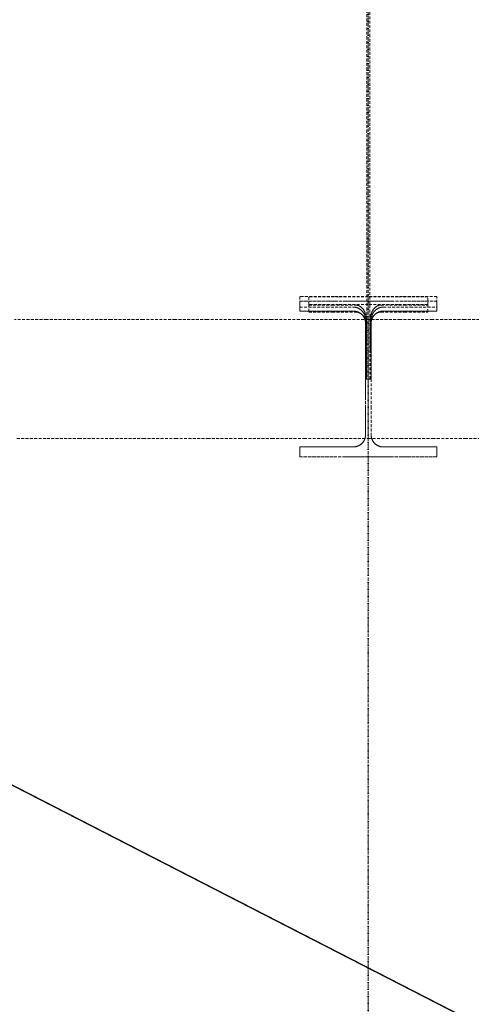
# Model space of a CAD drawing. Header units: millimetres. Extents: x -176817 to 571382, y -58489 to 156123.
# Tile 58 of 256: x -29508 to -28521, y -11348 to -9195. Entities that reach past the tile are written whole.
import ezdxf

# ---------------------------------------------------------------- set-up
doc = ezdxf.new("R2010")
doc.units = ezdxf.units.MM
doc.header["$LTSCALE"] = 0.2
doc.linetypes.add('DASHDOT', pattern=[25.4, 12.7, -6.35, 0, -6.35])
doc.linetypes.add('HIDDEN', pattern=[9.525, 6.35, -3.175])
doc.layers.get('0').update_dxf_attribs({"lineweight": 13})
doc.layers.get('Defpoints').update_dxf_attribs({"lineweight": 13})
for name, color, linetype, lineweight in [('-A Siatka', 30, 'Continuous', 35), ('-AAA Podkład', 252, 'Continuous', 13), ('-AAA Widok', 2, 'Continuous', 30), ('-AAA Wymiar', 1, 'Continuous', 18)]:
    doc.layers.add(name, color=color, linetype=linetype, lineweight=lineweight)
doc.styles.add('WYMIARY', font='ROMANS.shx', dxfattribs={"width": 0.75, "oblique": 15})
doc.dimstyles.new('1 do 100', dxfattribs={"dimscale": 100, "dimtxt": 2, "dimasz": 2.5, "dimexe": 1.25, "dimexo": 0.625, "dimtad": 1, "dimdec": 0, "dimtxsty": 'WYMIARY', "dimcen": 2.5, "dimclrd": 256, "dimclre": 256, "dimclrt": 2, "dimadec": 0, "dimazin": 0, "dimtfac": 1, "dimtdec": 0, "dimtmove": 0, "dimatfit": 3, "dimfxl": 1.25, "dimlwd": -1, "dimlwe": -1, "dimarcsym": 0})

# ---------------------------------------------------------------- blocks, each defined once
blk = doc.blocks.new('*D9')
at = {"layer": '-AAA Wymiar', "transparency": 16777216}
for p, q in [((-19745.8, -45733.6), (-19745.8, 19037.7)), ((-28477.9, 18912.7), (-19995.8, 18912.7)), ((-28727.9, 18850.2), (-28727.9, 18787.7))]:
    blk.add_line(p, q, dxfattribs=at)
for points in [[(-28477.9, 18954.4), (-28477.9, 18871), (-28727.9, 18912.7)], [(-19995.8, 18954.4), (-19995.8, 18871), (-19745.8, 18912.7)]]:
    blk.add_solid(points, dxfattribs=at)
at = {"layer": 'Defpoints', "color": 0, "transparency": 16777216}
for p in [(-28727.9, 18912.7), (-19745.8, 18912.7), (-19745.8, -45796.1)]:
    blk.add_point(p, dxfattribs=at)
at = {"layer": '-AAA Wymiar', "color": 2, "transparency": 16777216, "insert": (-24236.9, 19075.2), "char_height": 200, "attachment_point": 5, "style": 'WYMIARY'}
blk.add_mtext('8982', dxfattribs=at)
blk = doc.blocks.new('Podkład rev.B')
at = {"layer": '-AAA Podkład', "linetype": 'HIDDEN', "ltscale": 5}
blk.add_line((26350, 2544.3, 0), (26350, -48454.9, 0), dxfattribs=at)
for points in [[(26347, -26847.3), (26347, -26915.3), (26347, -26983.4), (26347, -27051.4), (26347, -27119.5), (26347, -27187.5), (26347, -27255.6), (26347, -27323.7), (26347, -27391.7), (26347, -27459.8), (26347, -27527.8), (26347, -27595.9), (26347, -27663.9), (26353, -27663.9), (26353, -27595.9), (26353, -27527.8), (26353, -27459.8), (26353, -27391.7), (26353, -27323.7), (26353, -27255.6), (26353, -27187.5), (26353, -27119.5), (26353, -27051.4), (26353, -26983.4), (26353, -26915.3), (26353, -26847.3)], [(26356, -27663.9), (26356, -27599.6), (26356, -27535.2), (26356, -27534.5), (26356, -27533.8), (26356.1, -27533.1), (26356.1, -27532.5), (26356.2, -27531.8), (26356.3, -27531.1), (26356.4, -27530.4), (26356.5, -27529.8), (26356.6, -27529.1), (26356.8, -27528.4), (26356.9, -27527.8), (26357.1, -27527.1), (26357.3, -27526.4), (26357.5, -27525.8), (26357.7, -27525.1), (26358, -27524.5), (26358.2, -27523.9), (26358.5, -27523.2), (26358.7, -27522.6), (26359, -27522), (26359.3, -27521.4), (26359.7, -27520.8), (26360, -27520.2), (26360.4, -27519.6), (26360.7, -27519), (26361.1, -27518.5), (26361.5, -27517.9), (26361.9, -27517.4), (26362.3, -27516.8), (26362.7, -27516.3), (26363.2, -27515.8), (26363.6, -27515.3), (26364.1, -27514.8), (26364.6, -27514.3), (26365.1, -27513.8), (26365.6, -27513.3), (26366.1, -27512.9), (26366.6, -27512.5), (26367.1, -27512), (26367.7, -27511.6), (26368.3, -27511.2), (26368.8, -27510.8), (26369.4, -27510.5), (26370, -27510.1), (26370.6, -27509.8), (26371.2, -27509.5), (26371.8, -27509.2), (26372.4, -27508.9), (26373, -27508.6), (26373.7, -27508.3), (26374.3, -27508.1), (26374.9, -27507.9), (26375.6, -27507.7), (26376.3, -27507.5), (26376.9, -27507.3), (26377.6, -27507.2), (26378.2, -27507), (26378.9, -27506.9), (26379.6, -27506.8), (26380.3, -27506.7), (26381, -27506.7), (26381.6, -27506.6), (26382.3, -27506.6), (26383, -27506.6), (26441.5, -27506.6), (26500, -27506.6), (26500, -27483.8), (26425, -27483.8), (26350, -27483.8), (26275, -27483.8), (26200, -27483.8), (26200, -27506.6), (26258.5, -27506.6), (26317, -27506.6), (26317.7, -27506.6), (26318.4, -27506.6), (26319, -27506.7), (26319.7, -27506.7), (26320.4, -27506.8), (26321.1, -27506.9), (26321.8, -27507), (26322.4, -27507.2), (26323.1, -27507.3), (26323.7, -27507.5), (26324.4, -27507.7), (26325.1, -27507.9), (26325.7, -27508.1), (26326.3, -27508.3), (26327, -27508.6), (26327.6, -27508.9), (26328.2, -27509.2), (26328.8, -27509.5), (26329.4, -27509.8), (26330, -27510.1), (26330.6, -27510.5), (26331.2, -27510.8), (26331.7, -27511.2), (26332.3, -27511.6), (26332.9, -27512), (26333.4, -27512.5), (26333.9, -27512.9), (26334.4, -27513.3), (26334.9, -27513.8), (26335.4, -27514.3), (26335.9, -27514.8), (26336.4, -27515.3), (26336.8, -27515.8), (26337.3, -27516.3), (26337.7, -27516.8), (26338.1, -27517.4), (26338.5, -27517.9), (26338.9, -27518.5), (26339.3, -27519), (26339.6, -27519.6), (26340, -27520.2), (26340.3, -27520.8), (26340.7, -27521.4), (26341, -27522), (26341.3, -27522.6), (26341.5, -27523.2), (26341.8, -27523.9), (26342, -27524.5), (26342.3, -27525.2), (26342.5, -27525.8), (26342.7, -27526.5), (26342.9, -27527.1), (26343.1, -27527.8), (26343.2, -27528.4), (26343.4, -27529.1), (26343.5, -27529.8), (26343.6, -27530.4), (26343.7, -27531.1), (26343.8, -27531.8), (26343.9, -27532.5), (26343.9, -27533.1), (26344, -27533.8), (26344, -27534.5), (26344, -27535.2), (26344, -27599.6), (26344, -27663.9), (26356, -27663.9)], [(26383, -27515.4), (26441.5, -27515.4), (26500, -27515.4), (26500, -27493.9), (26425, -27493.9), (26350, -27493.9), (26275, -27493.9), (26200, -27493.9), (26200, -27515.4), (26258.5, -27515.4), (26317, -27515.4), (26317.6, -27515.4), (26318.2, -27515.5), (26318.8, -27515.5), (26319.4, -27515.5), (26320, -27515.6), (26320.7, -27515.7), (26321.3, -27515.8), (26321.9, -27515.9), (26322.5, -27516), (26323.2, -27516.2), (26323.8, -27516.3), (26324.4, -27516.5), (26325.1, -27516.7), (26325.7, -27516.9), (26326.3, -27517.1), (26326.9, -27517.3), (26327.6, -27517.6), (26328.2, -27517.9), (26328.8, -27518.2), (26329.4, -27518.5), (26330, -27518.8), (26330.6, -27519.1), (26331.2, -27519.5), (26331.8, -27519.8), (26332.3, -27520.2), (26332.9, -27520.6), (26333.5, -27521), (26334, -27521.5), (26334.6, -27521.9), (26335.1, -27522.4), (26335.6, -27522.9), (26336.1, -27523.3), (26336.6, -27523.8), (26337.1, -27524.4), (26337.5, -27524.9), (26338, -27525.4), (26338.4, -27526), (26338.8, -27526.5), (26339.2, -27527.1), (26339.6, -27527.7), (26340, -27528.2), (26340.3, -27528.8), (26340.7, -27529.4), (26341, -27530), (26341.3, -27530.6), (26341.6, -27531.3), (26341.8, -27531.9), (26342.1, -27532.5), (26342.3, -27533.1), (26342.6, -27533.8), (26342.8, -27534.4), (26343, -27535), (26343.1, -27535.6), (26343.3, -27536.3), (26343.4, -27536.9), (26343.5, -27537.5), (26343.7, -27538.2), (26343.8, -27538.8), (26343.8, -27539.4), (26343.9, -27540), (26343.9, -27540.6), (26344, -27541.2), (26344, -27541.8), (26344, -27542.4), (26344, -27603.2), (26344, -27663.9), (26344, -27724.7), (26344, -27785.4), (26344, -27786), (26344, -27786.6), (26343.9, -27787.3), (26343.9, -27787.9), (26343.8, -27788.5), (26343.8, -27789.1), (26343.7, -27789.7), (26343.5, -27790.4), (26343.4, -27791), (26343.3, -27791.6), (26343.1, -27792.2), (26343, -27792.9), (26342.8, -27793.5), (26342.6, -27794.1), (26342.3, -27794.8), (26342.1, -27795.4), (26341.8, -27796), (26341.6, -27796.6), (26341.3, -27797.2), (26341, -27797.8), (26340.7, -27798.4), (26340.3, -27799), (26340, -27799.6), (26339.6, -27800.2), (26339.2, -27800.8), (26338.8, -27801.4), (26338.4, -27801.9), (26338, -27802.5), (26337.5, -27803), (26337.1, -27803.5), (26336.6, -27804), (26336.1, -27804.5), (26335.6, -27805), (26335.1, -27805.5), (26334.6, -27806), (26334, -27806.4), (26333.5, -27806.8), (26332.9, -27807.3), (26332.3, -27807.7), (26331.8, -27808), (26331.2, -27808.4), (26330.6, -27808.8), (26330, -27809.1), (26329.4, -27809.4), (26328.8, -27809.7), (26328.2, -27810), (26327.6, -27810.3), (26326.9, -27810.5), (26326.3, -27810.8), (26325.7, -27811), (26325.1, -27811.2), (26324.4, -27811.4), (26323.8, -27811.6), (26323.2, -27811.7), (26322.5, -27811.9), (26321.9, -27812), (26321.3, -27812.1), (26320.7, -27812.2), (26320, -27812.3), (26319.4, -27812.3), (26318.8, -27812.4), (26318.2, -27812.4), (26317.6, -27812.4), (26317, -27812.4), (26258.5, -27812.4), (26200, -27812.4), (26200, -27833.9), (26275, -27833.9), (26350, -27833.9), (26425, -27833.9), (26500, -27833.9), (26500, -27812.4), (26441.5, -27812.4), (26383, -27812.4), (26441.5, -27812.4), (26500, -27812.4), (26500, -27833.9), (26400, -27833.9), (26300, -27833.9), (26200, -27833.9), (26200, -27812.4), (26258.5, -27812.4), (26317, -27812.4), (26317.7, -27812.4), (26318.3, -27812.4), (26319, -27812.4), (26319.6, -27812.3), (26320.3, -27812.2), (26321, -27812.1), (26321.6, -27812), (26322.3, -27811.9), (26322.9, -27811.8), (26323.6, -27811.6), (26324.2, -27811.5), (26324.8, -27811.3), (26325.5, -27811.1), (26326.1, -27810.9), (26326.7, -27810.6), (26327.3, -27810.4), (26327.9, -27810.1), (26328.5, -27809.8), (26329.1, -27809.6), (26329.7, -27809.3), (26330.3, -27808.9), (26330.9, -27808.6), (26331.4, -27808.3), (26332, -27807.9), (26332.5, -27807.5), (26333.1, -27807.1), (26333.6, -27806.7), (26334.1, -27806.3), (26334.6, -27805.9), (26335.1, -27805.4), (26335.6, -27805), (26336.1, -27804.5), (26336.6, -27804.1), (26337, -27803.6), (26337.4, -27803.1), (26337.9, -27802.6), (26338.3, -27802), (26338.7, -27801.5), (26339.1, -27801), (26339.5, -27800.4), (26339.8, -27799.9), (26340.2, -27799.3), (26340.5, -27798.7), (26340.8, -27798.2), (26341.1, -27797.6), (26341.4, -27797), (26341.7, -27796.4), (26341.9, -27795.8), (26342.2, -27795.2), (26342.4, -27794.5), (26342.6, -27793.9), (26342.8, -27793.3), (26343, -27792.6), (26343.2, -27792), (26343.3, -27791.4), (26343.5, -27790.7), (26343.6, -27790.1), (26343.7, -27789.4), (26343.8, -27788.7), (26343.9, -27788.1), (26343.9, -27787.4), (26344, -27786.8), (26344, -27786.1), (26344, -27785.4), (26344, -27704.4), (26344, -27623.4), (26344, -27542.4), (26344, -27541.8), (26344, -27541.1), (26343.9, -27540.5), (26343.9, -27539.8), (26343.8, -27539.1), (26343.7, -27538.5), (26343.6, -27537.8), (26343.5, -27537.2), (26343.3, -27536.5), (26343.2, -27535.9), (26343, -27535.2), (26342.8, -27534.6), (26342.6, -27534), (26342.4, -27533.3), (26342.2, -27532.7), (26341.9, -27532.1), (26341.7, -27531.5), (26341.4, -27530.9), (26341.1, -27530.3), (26340.8, -27529.7), (26340.5, -27529.1), (26340.2, -27528.6), (26339.8, -27528), (26339.5, -27527.4), (26339.1, -27526.9), (26338.7, -27526.4), (26338.3, -27525.8), (26337.9, -27525.3), (26337.4, -27524.8), (26337, -27524.3), (26336.6, -27523.8), (26336.1, -27523.3), (26335.6, -27522.9), (26335.1, -27522.4), (26334.6, -27522), (26334.1, -27521.6), (26333.6, -27521.2), (26333.1, -27520.8), (26332.5, -27520.4), (26332, -27520), (26331.4, -27519.6), (26330.9, -27519.3), (26330.3, -27518.9), (26329.7, -27518.6), (26329.1, -27518.3), (26328.5, -27518), (26327.9, -27517.8), (26327.3, -27517.5), (26326.7, -27517.2), (26326.1, -27517), (26325.5, -27516.8), (26324.8, -27516.6), (26324.2, -27516.4), (26323.6, -27516.2), (26322.9, -27516.1), (26322.3, -27516), (26321.6, -27515.8), (26321, -27515.7), (26320.3, -27515.6), (26319.6, -27515.6), (26319, -27515.5), (26318.3, -27515.5), (26317.7, -27515.4), (26317, -27515.4), (26258.5, -27515.4), (26200, -27515.4), (26200, -27493.9), (26300, -27493.9), (26400, -27493.9), (26500, -27493.9), (26500, -27515.4), (26441.5, -27515.4), (26383, -27515.4), (26382.4, -27515.4), (26381.8, -27515.5), (26381.2, -27515.5), (26380.6, -27515.5), (26380, -27515.6), (26379.3, -27515.7), (26378.7, -27515.8), (26378.1, -27515.9), (26377.5, -27516), (26376.8, -27516.2), (26376.2, -27516.3), (26375.6, -27516.5), (26374.9, -27516.7), (26374.3, -27516.9), (26373.7, -27517.1), (26373.1, -27517.3), (26372.4, -27517.6), (26371.8, -27517.9), (26371.2, -27518.2), (26370.6, -27518.5), (26370, -27518.8), (26369.4, -27519.1), (26368.8, -27519.5), (26368.2, -27519.8), (26367.7, -27520.2), (26367.1, -27520.6), (26366.5, -27521), (26366, -27521.5), (26365.4, -27521.9), (26364.9, -27522.4), (26364.4, -27522.9), (26363.9, -27523.3), (26363.4, -27523.8), (26362.9, -27524.4), (26362.5, -27524.9), (26362, -27525.4), (26361.6, -27526), (26361.2, -27526.5), (26360.8, -27527.1), (26360.4, -27527.7), (26360, -27528.2), (26359.7, -27528.8), (26359.3, -27529.4), (26359, -27530), (26358.7, -27530.6), (26358.4, -27531.3), (26358.2, -27531.9), (26357.9, -27532.5), (26357.7, -27533.1), (26357.4, -27533.8), (26357.2, -27534.4), (26357, -27535), (26356.9, -27535.6), (26356.7, -27536.3), (26356.6, -27536.9), (26356.5, -27537.5), (26356.3, -27538.2), (26356.2, -27538.8), (26356.2, -27539.4), (26356.1, -27540), (26356.1, -27540.6), (26356, -27541.2), (26356, -27541.8), (26356, -27542.4), (26356, -27603.2), (26356, -27663.9), (26356, -27724.7), (26356, -27785.4), (26356, -27786), (26356, -27786.6), (26356.1, -27787.3), (26356.1, -27787.9), (26356.2, -27788.5), (26356.2, -27789.1), (26356.3, -27789.7), (26356.5, -27790.4), (26356.6, -27791), (26356.7, -27791.6), (26356.9, -27792.2), (26357, -27792.9), (26357.2, -27793.5), (26357.4, -27794.1), (26357.7, -27794.8), (26357.9, -27795.4), (26358.2, -27796), (26358.4, -27796.6), (26358.7, -27797.2), (26359, -27797.8), (26359.3, -27798.4), (26359.7, -27799), (26360, -27799.6), (26360.4, -27800.2), (26360.8, -27800.8), (26361.2, -27801.4), (26361.6, -27801.9), (26362, -27802.5), (26362.5, -27803), (26362.9, -27803.5), (26363.4, -27804), (26363.9, -27804.5), (26364.4, -27805), (26364.9, -27805.5), (26365.4, -27806), (26366, -27806.4), (26366.5, -27806.8), (26367.1, -27807.3), (26367.7, -27807.7), (26368.2, -27808), (26368.8, -27808.4), (26369.4, -27808.8), (26370, -27809.1), (26370.6, -27809.4), (26371.2, -27809.7), (26371.8, -27810), (26372.4, -27810.3), (26373.1, -27810.5), (26373.7, -27810.8), (26374.3, -27811), (26374.9, -27811.2), (26375.6, -27811.4), (26376.2, -27811.6), (26376.8, -27811.7), (26377.5, -27811.9), (26378.1, -27812), (26378.7, -27812.1), (26379.3, -27812.2), (26380, -27812.3), (26380.6, -27812.3), (26381.2, -27812.4), (26381.8, -27812.4), (26382.4, -27812.4), (26383, -27812.4)], [(26353.8, -27663.9), (26353.8, -27600.3), (26353.8, -27536.8), (26353.8, -27535.3), (26353.8, -27533.9), (26353.9, -27532.4), (26354.1, -27531), (26354.3, -27529.5), (26354.5, -27528.1), (26354.8, -27526.7), (26355.1, -27525.3), (26355.5, -27523.9), (26355.9, -27522.5), (26356.4, -27521.1), (26356.6, -27520.4), (26356.9, -27519.8), (26357.1, -27519.1), (26357.4, -27518.4), (26357.7, -27517.8), (26358, -27517.1), (26358.3, -27516.5), (26358.7, -27515.8), (26359, -27515.2), (26359.4, -27514.6), (26359.7, -27513.9), (26360.1, -27513.3), (26360.5, -27512.7), (26360.9, -27512.1), (26361.4, -27511.5), (26361.8, -27511), (26362.3, -27510.4), (26362.7, -27509.9), (26363.2, -27509.3), (26363.7, -27508.8), (26364.2, -27508.3), (26364.7, -27507.8), (26365.3, -27507.3), (26365.8, -27506.8), (26366.4, -27506.4), (26367, -27505.9), (26367.6, -27505.5), (26368.2, -27505.1), (26368.8, -27504.8), (26369.1, -27504.6), (26369.4, -27504.4), (26369.7, -27504.2), (26370.1, -27504.1), (26370.4, -27503.9), (26370.7, -27503.8), (26371.1, -27503.6), (26371.4, -27503.5), (26371.7, -27503.4), (26372.1, -27503.2), (26372.4, -27503.1), (26372.8, -27503), (26373.1, -27502.9), (26373.5, -27502.8), (26373.8, -27502.7), (26374.2, -27502.6), (26374.5, -27502.6), (26374.9, -27502.5), (26375.2, -27502.5), (26375.6, -27502.4), (26375.9, -27502.4), (26376.3, -27502.3), (26376.7, -27502.3), (26377, -27502.3), (26377.4, -27502.3), (26377.8, -27502.3), (26428.9, -27502.3), (26480, -27502.3), (26480, -27484.3), (26415, -27484.3), (26350, -27484.3), (26285, -27484.3), (26220, -27484.3), (26220, -27502.3), (26271.1, -27502.3), (26322.3, -27502.3), (26322.6, -27502.3), (26323, -27502.3), (26323.3, -27502.3), (26323.7, -27502.3), (26324.1, -27502.4), (26324.4, -27502.4), (26324.8, -27502.5), (26325.1, -27502.5), (26325.5, -27502.6), (26325.8, -27502.6), (26326.2, -27502.7), (26326.5, -27502.8), (26326.9, -27502.9), (26327.2, -27503), (26327.6, -27503.1), (26327.9, -27503.2), (26328.3, -27503.4), (26328.6, -27503.5), (26328.9, -27503.6), (26329.3, -27503.8), (26329.6, -27503.9), (26329.9, -27504.1), (26330.3, -27504.2), (26330.6, -27504.4), (26330.9, -27504.6), (26331.2, -27504.8), (26331.8, -27505.1), (26332.4, -27505.5), (26333, -27505.9), (26333.6, -27506.4), (26334.2, -27506.8), (26334.7, -27507.3), (26335.3, -27507.8), (26335.8, -27508.3), (26336.3, -27508.8), (26336.8, -27509.3), (26337.3, -27509.9), (26337.7, -27510.4), (26338.2, -27511), (26338.6, -27511.5), (26339.1, -27512.1), (26339.5, -27512.7), (26339.9, -27513.3), (26340.3, -27513.9), (26340.6, -27514.6), (26341, -27515.2), (26341.3, -27515.8), (26341.7, -27516.5), (26342, -27517.1), (26342.3, -27517.8), (26342.6, -27518.4), (26342.9, -27519.1), (26343.1, -27519.8), (26343.4, -27520.4), (26343.6, -27521.1), (26344.1, -27522.5), (26344.5, -27523.9), (26344.9, -27525.3), (26345.2, -27526.7), (26345.5, -27528.1), (26345.7, -27529.5), (26345.9, -27531), (26346.1, -27532.4), (26346.2, -27533.9), (26346.2, -27535.3), (26346.3, -27536.8), (26346.3, -27600.3), (26346.3, -27663.9), (26353.8, -27663.9)], [(26346.3, -27548.7), (26346.3, -27606.3), (26346.3, -27663.9), (26353.8, -27663.9), (26353.8, -27606.3), (26353.8, -27548.7), (26353.8, -27547.3), (26353.8, -27546), (26354, -27544.6), (26354.1, -27543.2), (26354.3, -27541.9), (26354.6, -27540.6), (26354.7, -27539.9), (26354.9, -27539.2), (26355, -27538.6), (26355.2, -27537.9), (26355.4, -27537.3), (26355.6, -27536.6), (26355.8, -27536), (26356.1, -27535.3), (26356.3, -27534.7), (26356.5, -27534), (26356.8, -27533.4), (26357.1, -27532.8), (26357.4, -27532.2), (26357.7, -27531.6), (26358, -27531), (26358.3, -27530.4), (26358.6, -27529.8), (26359, -27529.2), (26359.3, -27528.6), (26359.7, -27528), (26360.1, -27527.5), (26360.5, -27526.9), (26360.9, -27526.4), (26361.4, -27525.9), (26361.8, -27525.3), (26362.2, -27524.8), (26362.7, -27524.3), (26363.2, -27523.8), (26363.7, -27523.4), (26364.2, -27522.9), (26364.7, -27522.5), (26365.2, -27522), (26365.7, -27521.6), (26366.3, -27521.2), (26366.9, -27520.8), (26367.4, -27520.5), (26368, -27520.1), (26368.6, -27519.8), (26369.2, -27519.5), (26369.8, -27519.2), (26370.5, -27518.9), (26371.1, -27518.6), (26371.7, -27518.4), (26372.4, -27518.2), (26372.7, -27518.1), (26373, -27518), (26373.4, -27517.9), (26373.7, -27517.9), (26374, -27517.8), (26374.4, -27517.7), (26374.7, -27517.7), (26375, -27517.6), (26375.4, -27517.6), (26375.7, -27517.5), (26376, -27517.5), (26376.4, -27517.5), (26376.7, -27517.4), (26377.1, -27517.4), (26377.4, -27517.4), (26377.8, -27517.4), (26428.9, -27517.4), (26480, -27517.4), (26480, -27501.1), (26415, -27501.1), (26350, -27501.1), (26285, -27501.1), (26220, -27501.1), (26220, -27517.4), (26271.1, -27517.4), (26322.3, -27517.4), (26322.6, -27517.4), (26323, -27517.4), (26323.4, -27517.5), (26323.8, -27517.5), (26324.2, -27517.5), (26324.5, -27517.6), (26324.9, -27517.6), (26325.3, -27517.7), (26325.7, -27517.7), (26326.1, -27517.8), (26326.4, -27517.9), (26326.8, -27518), (26327.2, -27518.1), (26327.5, -27518.2), (26327.9, -27518.3), (26328.3, -27518.4), (26328.6, -27518.5), (26329, -27518.7), (26329.3, -27518.8), (26329.7, -27519), (26330, -27519.1), (26330.4, -27519.3), (26330.7, -27519.4), (26331.1, -27519.6), (26331.4, -27519.8), (26331.8, -27520), (26332.1, -27520.2), (26332.4, -27520.4), (26333.1, -27520.8), (26333.7, -27521.2), (26334.3, -27521.6), (26334.9, -27522.1), (26335.4, -27522.6), (26336, -27523), (26336.5, -27523.5), (26337, -27524.1), (26337.5, -27524.6), (26338, -27525.1), (26338.4, -27525.6), (26338.8, -27526.1), (26339.2, -27526.5), (26339.6, -27527), (26339.9, -27527.5), (26340.3, -27528), (26340.6, -27528.5), (26340.9, -27529), (26341.2, -27529.5), (26341.5, -27530), (26342, -27531), (26342.5, -27532), (26343, -27533), (26343.4, -27533.9), (26343.8, -27534.9), (26344.2, -27535.9), (26344.5, -27536.9), (26344.8, -27537.9), (26345, -27538.8), (26345.3, -27539.8), (26345.5, -27540.8), (26345.7, -27541.8), (26345.8, -27542.8), (26345.9, -27543.7), (26346.1, -27544.7), (26346.1, -27545.7), (26346.2, -27546.7), (26346.2, -27547.7), (26346.3, -27548.7)], [(26350, -27793.9), (26350, -27728.9), (26350, -27663.9), (26350, -27598.9), (26350, -27533.9), (26279.7, -27533.9), (26209.4, -27533.9), (26139.1, -27533.9), (26068.8, -27533.9), (25998.4, -27533.9), (25928.1, -27533.9), (25857.8, -27533.9), (25787.5, -27533.9), (25717.2, -27533.9), (25646.9, -27533.9), (25576.6, -27533.9)], [(25581.6, -27793.9), (25646.9, -27793.9), (25717.2, -27793.9), (25787.5, -27793.9), (25857.8, -27793.9), (25928.1, -27793.9), (25998.4, -27793.9), (26068.8, -27793.9), (26139.1, -27793.9), (26209.4, -27793.9), (26279.7, -27793.9), (26350, -27793.9)], [(26631.3, -27533.9), (26560.9, -27533.9), (26490.6, -27533.9), (26420.3, -27533.9), (26350, -27533.9), (26350, -27598.9), (26350, -27663.9), (26350, -27728.9), (26350, -27793.9), (26420.3, -27793.9), (26490.6, -27793.9), (26560.9, -27793.9), (26631.3, -27793.9)]]:
    blk.add_lwpolyline(points, dxfattribs=at)
blk = doc.blocks.new('Profil rev.B zm.rz.10')
at = {"layer": '-A Siatka', "linetype": 'HIDDEN', "const_width": 3, "elevation": 0}
blk.add_lwpolyline([(24789.1, 1112.9), (24789.1, 1062.9), (27533.8, -346.5, 0.095882), (27543.4, -348.4), (28668.6, -347.5), (28668.6, -300.8)], format="xyb", dxfattribs=at)

msp = doc.modelspace()

# ---------------------------------------------------------------- linework, layer by layer
at = {"color": 252, "linetype": 'DASHDOT', "ltscale": 3}
msp.add_line((-28745.7819, 19253.2914), (-28745.7819, -30771.4395), dxfattribs=at)

# ---------------------------------------------------------------- block references
at = {"layer": '-AAA Widok'}
msp.add_blockref('Profil rev.B zm.rz.10', (-54397.4159, -11888.3674, 0), dxfattribs=at)
at = {"layer": '-AAA Wymiar'}
msp.add_blockref('Podkład rev.B', (-55095.7819, 17683.4632, 0), dxfattribs=at)

# ---------------------------------------------------------------- dimensions: what is measured, and where the dimension line sits
dim = msp.add_linear_dim(base=(-19745.7819, 18912.6998), p1=(-28727.9305, 18912.6998), p2=(-19745.7819, -45796.0606), dimstyle='1 do 100', override={"dimtmove": 1}, dxfattribs=at)
dim.commit()
dim.dimension.update_dxf_attribs({"geometry": '*D9', "text_midpoint": (-24236.8562, 19075.1998)})

doc.saveas('drawing.dxf')
